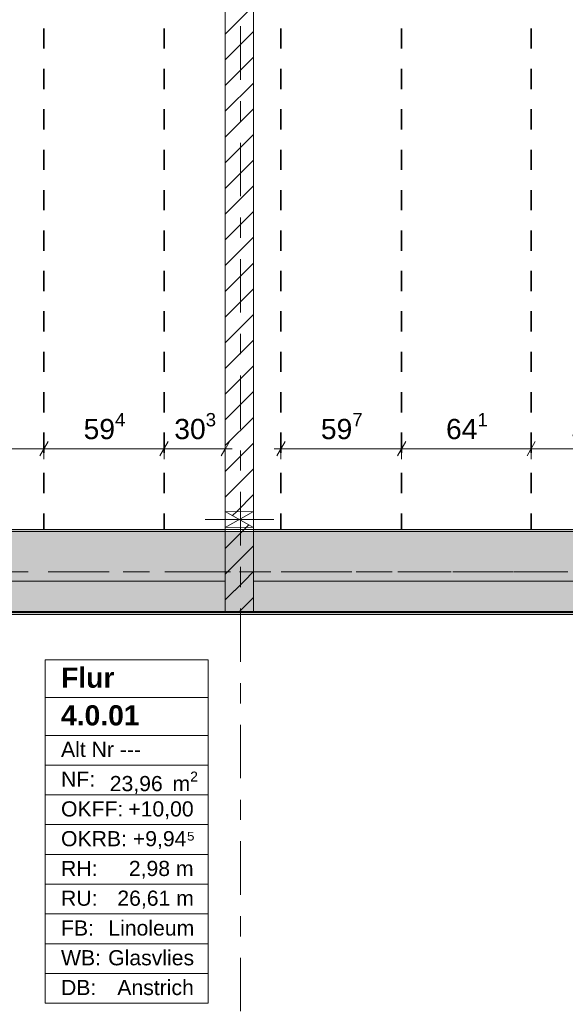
# Model space of a CAD drawing. Header units: metres. Extents: x -3.6 to 84.5, y -11 to 16.8.
# Tile 211 of 229: x 57 to 59.7, y 6.2 to 11. Entities that reach past the tile are written whole.
import ezdxf

# ---------------------------------------------------------------- set-up
doc = ezdxf.new("R2010")
doc.units = ezdxf.units.M
doc.header["$MEASUREMENT"] = 0
for name, pattern in [('Achse', [0.2, 0.1, -0.05, 0, -0.05]), ('Strichlinie doppelt', [0.546806, 0.264583, -0.105833, 0.070556, -0.105833]), ('Wipeout_Contour', [1, 0, -1])]:
    doc.linetypes.add(name, pattern=pattern)
for name, color, linetype in [('155 - Bemaßung_ Beschriftung.Ausbau - Deckenelemente', 7, 'Continuous'), ('401 - Zone.Raum_ Raumbegrenzung_ Whg.', 7, 'Continuous'), ('451 - Universal.Achsen Raster', 7, 'Continuous'), ('605 - Struktur.Wand Innen', 7, 'Continuous'), ('608 - Struktur.Träger', 7, 'Continuous'), ('Abbruch_605 - Struktur.Wand Innen', 7, 'Continuous'), ('Neubau_605 - Struktur.Wand Innen', 7, 'Continuous')]:
    doc.layers.add(name, color=color, linetype=linetype)
doc.styles.add('ERSTELLTER_STIL_1', font='txt')
doc.styles.add('ERSTELLTER_STIL_2', font='txt')
doc.linetypes.add('Abbruch 1', pattern='A,0,[1,2022.0244.A_L5A-PL04.10_iA_Deckenelemente 3.OG1.Shx,S=0.001984,R=0,X=0,Y=0],-0.25,0', length=0.25)
doc.dimstyles.new('ERSTELLTER_STIL__1', dxfattribs={"dimtxt": 0.1, "dimasz": 0.0532, "dimexe": 0.18, "dimexo": 0.0625, "dimgap": 0, "dimtad": 1, "dimtih": 1, "dimtoh": 1, "dimzin": 0, "dimdsep": 46, "dimtxsty": 'ERSTELLTER_STIL_2', "dimblk": 'ARROWHEAD_2', "dimblk1": 'ARROWHEAD_2', "dimblk2": 'ARROWHEAD_2', "dimcen": 0.09, "dimse1": 1, "dimse2": 1, "dimclrd": 7, "dimclre": 7, "dimclrt": 7, "dimazin": 0, "dimtfac": 1, "dimtdec": 4, "dimtmove": 0, "dimatfit": 3, "dimfxl": 1, "dimtolj": 1, "dimtzin": 0, "dimarcsym": 0})
pattern_1 = [(45, (0, 0), (-0.06363961, 0.06363961), [])]
pattern_2 = [(45, (0, 0), (-0.01767767, 0.01767767), [0, -0.025])]

# ---------------------------------------------------------------- blocks, each defined once
blk = doc.blocks.new('*D121')
at = {"layer": '155 - Bemaßung_ Beschriftung.Ausbau - Deckenelemente', "color": 7, "linetype": 'Continuous', "lineweight": 5}
for p, q in [((58.3502, 8.945), (58.3098, 8.875)), ((58.33, 8.8575), (58.33, 8.9625)), ((58.9472, 8.945), (58.9068, 8.875)), ((58.927, 8.8575), (58.927, 8.9625)), ((58.2958, 8.91), (58.33, 8.91)), ((58.33, 8.91), (58.927, 8.91))]:
    blk.add_line(p, q, dxfattribs=at)
at = {"layer": '155 - Bemaßung_ Beschriftung.Ausbau - Deckenelemente', "color": 7, "lineweight": 5, "insert": (58.5276, 8.9283), "char_height": 0.1, "attachment_point": 7, "style": 'ERSTELLTER_STIL_2'}
blk.add_mtext('\\A1;{\\pql;\\fArial|b0|i0|c0|p38;59\\fArial|b0|i0|c0|p38;\\A1{\\H.66x;\\S7^  ;}}', dxfattribs=at)
blk = doc.blocks.new('ARROWHEAD_2')
at = {"color": 0, "linetype": 'Continuous', "lineweight": 0}
for p, q in [((0, 0), (-1, 0)), ((-0.378, -0.655), (0.378, 0.655))]:
    blk.add_line(p, q, dxfattribs=at)
blk = doc.blocks.new('*D123')
at = {"layer": '155 - Bemaßung_ Beschriftung.Ausbau - Deckenelemente', "color": 7, "linetype": 'Continuous', "lineweight": 5}
for p, q in [((58.9472, 8.945), (58.9068, 8.875)), ((58.927, 8.8575), (58.927, 8.9625)), ((59.5882, 8.945), (59.5478, 8.875)), ((59.568, 8.8575), (59.568, 8.9625)), ((58.927, 8.91), (59.568, 8.91))]:
    blk.add_line(p, q, dxfattribs=at)
at = {"layer": '155 - Bemaßung_ Beschriftung.Ausbau - Deckenelemente', "color": 7, "lineweight": 5, "insert": (59.1466, 8.9283), "char_height": 0.1, "attachment_point": 7, "style": 'ERSTELLTER_STIL_2'}
blk.add_mtext('\\A1;{\\pql;\\fArial|b0|i0|c0|p38;64\\fArial|b0|i0|c0|p38;\\A1{\\H.66x;\\S1^  ;}}', dxfattribs=at)
blk = doc.blocks.new('*D124')
at = {"layer": '155 - Bemaßung_ Beschriftung.Ausbau - Deckenelemente', "color": 7, "linetype": 'Continuous', "lineweight": 5}
for p, q in [((59.5882, 8.945), (59.5478, 8.875)), ((59.568, 8.8575), (59.568, 8.9625)), ((60.1852, 8.945), (60.1448, 8.875)), ((60.165, 8.8575), (60.165, 8.9625)), ((59.568, 8.91), (60.165, 8.91))]:
    blk.add_line(p, q, dxfattribs=at)
at = {"layer": '155 - Bemaßung_ Beschriftung.Ausbau - Deckenelemente', "color": 7, "lineweight": 5, "insert": (59.7656, 8.9283), "char_height": 0.1, "attachment_point": 7, "style": 'ERSTELLTER_STIL_2'}
blk.add_mtext('\\A1;{\\pql;\\fArial|b0|i0|c0|p38;59\\fArial|b0|i0|c0|p38;\\A1{\\H.66x;\\S7^  ;}}', dxfattribs=at)
blk = doc.blocks.new('*D132')
at = {"layer": '155 - Bemaßung_ Beschriftung.Ausbau - Deckenelemente', "color": 7, "linetype": 'Continuous', "lineweight": 5}
for p, q in [((56.5772, 8.945), (56.5368, 8.875)), ((56.557, 8.8575), (56.557, 8.9625)), ((57.1782, 8.945), (57.1378, 8.875)), ((57.158, 8.8575), (57.158, 8.9625)), ((56.557, 8.91), (57.158, 8.91))]:
    blk.add_line(p, q, dxfattribs=at)
at = {"layer": '155 - Bemaßung_ Beschriftung.Ausbau - Deckenelemente', "color": 7, "lineweight": 5, "insert": (56.7566, 8.9283), "char_height": 0.1, "attachment_point": 7, "style": 'ERSTELLTER_STIL_2'}
blk.add_mtext('\\A1;{\\pql;\\fArial|b0|i0|c0|p38;60\\fArial|b0|i0|c0|p38;\\A1{\\H.66x;\\S1^  ;}}', dxfattribs=at)
blk = doc.blocks.new('*D133')
at = {"layer": '155 - Bemaßung_ Beschriftung.Ausbau - Deckenelemente', "color": 7, "linetype": 'Continuous', "lineweight": 5}
for p, q in [((57.1782, 8.945), (57.1378, 8.875)), ((57.158, 8.8575), (57.158, 8.9625)), ((57.7722, 8.945), (57.7318, 8.875)), ((57.752, 8.8575), (57.752, 8.9625)), ((57.158, 8.91), (57.752, 8.91))]:
    blk.add_line(p, q, dxfattribs=at)
at = {"layer": '155 - Bemaßung_ Beschriftung.Ausbau - Deckenelemente', "color": 7, "lineweight": 5, "insert": (57.3541, 8.9283), "char_height": 0.1, "attachment_point": 7, "style": 'ERSTELLTER_STIL_2'}
blk.add_mtext('\\A1;{\\pql;\\fArial|b0|i0|c0|p38;59\\fArial|b0|i0|c0|p38;\\A1{\\H.66x;\\S4^  ;}}', dxfattribs=at)
blk = doc.blocks.new('*D134')
at = {"layer": '155 - Bemaßung_ Beschriftung.Ausbau - Deckenelemente', "color": 7, "linetype": 'Continuous', "lineweight": 5}
for p, q in [((57.7722, 8.945), (57.7318, 8.875)), ((57.752, 8.8575), (57.752, 8.9625)), ((58.0348, 8.875), (58.0752, 8.945)), ((58.055, 8.8575), (58.055, 8.9625)), ((57.752, 8.91), (58.055, 8.91)), ((58.055, 8.91), (58.0892, 8.91))]:
    blk.add_line(p, q, dxfattribs=at)
at = {"layer": '155 - Bemaßung_ Beschriftung.Ausbau - Deckenelemente', "color": 7, "lineweight": 5, "insert": (57.8026, 8.9283), "char_height": 0.1, "attachment_point": 7, "style": 'ERSTELLTER_STIL_2'}
blk.add_mtext('\\A1;{\\pql;\\fArial|b0|i0|c0|p38;30\\fArial|b0|i0|c0|p38;\\A1{\\H.66x;\\S3^  ;}}', dxfattribs=at)

msp = doc.modelspace()

# ---------------------------------------------------------------- hatches: boundary and pattern name
at = {"layer": 'Abbruch_605 - Struktur.Wand Innen', "linetype": 'Continuous', "lineweight": 0, "true_color": 0x000000}
h = msp.add_hatch(dxfattribs=at)
h.set_pattern_fill('MW_Ziegel_0001', color=18, style=0, pattern_type=2)
h.set_pattern_definition(pattern_1)
h.paths.add_polyline_path([(58.055, 8.6), (58.125, 8.56), (58.195, 8.6)])
h = msp.add_hatch(dxfattribs=at)
h.set_pattern_fill('MW_Ziegel_0001', color=18, style=0, pattern_type=2)
h.set_pattern_definition(pattern_1)
h.paths.add_polyline_path([(58.055, 8.52), (58.195, 8.52), (58.125, 8.56)])

# ---------------------------------------------------------------- linework, layer by layer
at = {"layer": '155 - Bemaßung_ Beschriftung.Ausbau - Deckenelemente', "color": 7, "linetype": 'Achse', "lineweight": 35}
for p, q in [((57.158, 12.99), (57.158, 8.51)), ((57.752, 12.99), (57.752, 8.51)), ((58.33, 12.99), (58.33, 8.51)), ((58.927, 12.99), (58.927, 8.51)), ((59.568, 12.99), (59.568, 8.51))]:
    msp.add_line(p, q, dxfattribs=at)
at = {"layer": '401 - Zone.Raum_ Raumbegrenzung_ Whg.', "color": 7, "linetype": 'Continuous', "lineweight": 9}
for p, q in [((57.9704, 7.8646), (57.1639, 7.8646)), ((57.1639, 7.8646), (57.1639, 6.1654)), ((57.1639, 7.8646), (57.9704, 7.8646)), ((57.1639, 7.6779), (57.1639, 7.8646)), ((57.9704, 6.1654), (57.9704, 7.8646)), ((57.9704, 7.8646), (57.9704, 7.6779)), ((57.9704, 7.6779), (57.1639, 7.6779)), ((57.1639, 7.6779), (57.9704, 7.6779)), ((57.1639, 7.4913), (57.1639, 7.6779)), ((57.9704, 7.6779), (57.9704, 7.4913)), ((57.9704, 7.4913), (57.1639, 7.4913)), ((57.1639, 7.4913), (57.9704, 7.4913)), ((57.1639, 7.344), (57.1639, 7.4913)), ((57.9704, 7.4913), (57.9704, 7.344)), ((57.9704, 7.344), (57.1639, 7.344)), ((57.1639, 7.344), (57.9704, 7.344)), ((57.1639, 7.1967), (57.1639, 7.344)), ((57.9704, 7.344), (57.9704, 7.1967)), ((57.9704, 7.1967), (57.1639, 7.1967)), ((57.1639, 7.1967), (57.9704, 7.1967)), ((57.1639, 7.0494), (57.1639, 7.1967)), ((57.9704, 7.1967), (57.9704, 7.0494)), ((57.9704, 7.0494), (57.1639, 7.0494)), ((57.1639, 7.0494), (57.9704, 7.0494)), ((57.1639, 6.9021), (57.1639, 7.0494)), ((57.9704, 7.0494), (57.9704, 6.9021)), ((57.9704, 6.9021), (57.1639, 6.9021)), ((57.1639, 6.9021), (57.9704, 6.9021)), ((57.1639, 6.7547), (57.1639, 6.9021)), ((57.9704, 6.9021), (57.9704, 6.7547)), ((57.9704, 6.7547), (57.1639, 6.7547)), ((57.1639, 6.7547), (57.9704, 6.7547)), ((57.1639, 6.6074), (57.1639, 6.7547)), ((57.9704, 6.7547), (57.9704, 6.6074)), ((57.9704, 6.6074), (57.1639, 6.6074)), ((57.1639, 6.6074), (57.9704, 6.6074)), ((57.1639, 6.4601), (57.1639, 6.6074)), ((57.9704, 6.6074), (57.9704, 6.4601)), ((57.9704, 6.4601), (57.1639, 6.4601)), ((57.1639, 6.4601), (57.9704, 6.4601)), ((57.1639, 6.3128), (57.1639, 6.4601)), ((57.9704, 6.4601), (57.9704, 6.3128)), ((57.9704, 6.3128), (57.1639, 6.3128)), ((57.1639, 6.3128), (57.9704, 6.3128)), ((57.1639, 6.1654), (57.1639, 6.3128)), ((57.9704, 6.3128), (57.9704, 6.1654)), ((57.1639, 6.1654), (57.9704, 6.1654)), ((57.9704, 6.1654), (57.1639, 6.1654))]:
    msp.add_line(p, q, dxfattribs=at)
at = {"layer": 'Abbruch_605 - Struktur.Wand Innen', "color": 7, "linetype": 'Abbruch 1', "lineweight": 18}
for p, q in [((58.195, 8.6), (58.055, 8.6)), ((58.055, 8.52), (58.195, 8.52))]:
    msp.add_line(p, q, dxfattribs=at)
at = {"layer": 'Abbruch_605 - Struktur.Wand Innen', "color": 160, "linetype": 'Abbruch 1', "lineweight": 5, "true_color": 0x3232ff}
msp.add_line((57.955, 8.56), (58.295, 8.56), dxfattribs=at)
msp.add_line((57.955, 8.56), (58.295, 8.56), dxfattribs=at)
at = {"layer": 'Abbruch_605 - Struktur.Wand Innen', "color": 7, "linetype": 'Abbruch 1', "lineweight": 18, "flags": 128}
for points in [[(58.055, 8.6), (58.055, 8.52)], [(58.195, 8.52), (58.195, 8.6)]]:
    msp.add_lwpolyline(points, dxfattribs=at)
at = {"layer": 'Neubau_605 - Struktur.Wand Innen', "color": 1, "linetype": 'Continuous', "lineweight": 9}
for p, q in [((58.055, 8.52), (58.195, 8.6)), ((58.055, 8.6), (58.195, 8.52))]:
    msp.add_line(p, q, dxfattribs=at)

# ---------------------------------------------------------------- texts
at = {"layer": '401 - Zone.Raum_ Raumbegrenzung_ Whg.', "color": 7, "lineweight": 9, "attachment_point": 1}
for s, insert, char_height, style in [('\\A1;{\\pqj;\\pt0;\\fArial|b1|i0|c0|p38;}', (57.8918, 7.8498), 0.1, 'ERSTELLTER_STIL_1'), ('\\A1;{\\pqj;\\pt0;\\fArial|b1|i0|c0|p38;Flur}', (57.2424, 7.827), 0.1, 'ERSTELLTER_STIL_1'), ('\\A1;{\\pqj;\\pt0;\\fArial|b1|i0|c0|p38;}', (57.8918, 7.6632), 0.1, 'ERSTELLTER_STIL_1'), ('\\A1;{\\pql;\\pt0;\\fArial|b1|i0|c0|p38;4.0.01}', (57.2424, 7.6404), 0.1, 'ERSTELLTER_STIL_1'), ('\\A1;{\\pqj;\\pt0;\\fArial|b0|i0|c0|p38;Alt Nr ---}', (57.2424, 7.4595), 0.075, 'ERSTELLTER_STIL_2'), ('\\A1;{\\pqj;\\pt0;\\fArial|b0|i0|c0|p38;}', (57.8918, 7.4766), 0.075, 'ERSTELLTER_STIL_2'), ('\\A1;{\\pqj;\\pt0;\\fArial|b0|i0|c0|p38;NF: }', (57.2424, 7.3121), 0.075, 'ERSTELLTER_STIL_2'), ('\\A1;{\\pqj;\\pt0;\\fArial|b0|i0|c0|p38;OKFF: }', (57.2424, 7.1648), 0.075, 'ERSTELLTER_STIL_2'), ('\\A1;{\\pql;\\pt0,0.05;\\fArial|b0|i0|c0|p38;23,96\\fArial|b0|i0|c0|p38;\\A1{\\H.66x;\\S^  ;}\\fArial|b0|i0|c0|p38; m\\fArial|b0|i0|c0|p38;\\A1{\\H.66x;\\S2^  ;}}', (57.4833, 7.3121), 0.075, 'ERSTELLTER_STIL_2'), ('\\A1;{\\pqj;\\pt0;\\fArial|b0|i0|c0|p38;+10,00}', (57.575, 7.1648), 0.075, 'ERSTELLTER_STIL_2'), ('\\A1;{\\pqj;\\pt0;\\fArial|b0|i0|c0|p38;OKRB: }', (57.2424, 7.0175), 0.075, 'ERSTELLTER_STIL_2'), ('\\A1;{\\pqj;\\pt0;\\fArial|b0|i0|c0|p38;+9,94⁵}', (57.5976, 7.0175), 0.075, 'ERSTELLTER_STIL_2'), ('\\A1;{\\pqj;\\pt0;\\fArial|b0|i0|c0|p38;2,98 m}', (57.5777, 6.8702), 0.075, 'ERSTELLTER_STIL_2'), ('\\A1;{\\pqj;\\pt0;\\fArial|b0|i0|c0|p38;RH: }', (57.2424, 6.8702), 0.075, 'ERSTELLTER_STIL_2'), ('\\A1;{\\pqj;\\pt0;\\fArial|b0|i0|c0|p38;RU: }', (57.2424, 6.7229), 0.075, 'ERSTELLTER_STIL_2'), ('\\A1;{\\pqj;\\pt0;\\fArial|b0|i0|c0|p38;26,61 m}', (57.5208, 6.7229), 0.075, 'ERSTELLTER_STIL_2'), ('\\A1;{\\pqj;\\pt0;\\fArial|b0|i0|c0|p38;Linoleum}', (57.4763, 6.5755), 0.075, 'ERSTELLTER_STIL_2'), ('\\A1;{\\pqj;\\pt0;\\fArial|b0|i0|c0|p38;FB: }', (57.2424, 6.5755), 0.075, 'ERSTELLTER_STIL_2'), ('\\A1;{\\pqj;\\pt0;\\fArial|b0|i0|c0|p38;Glasvlies}', (57.4756, 6.4282), 0.075, 'ERSTELLTER_STIL_2'), ('\\A1;{\\pqj;\\pt0;\\fArial|b0|i0|c0|p38;WB: }', (57.2424, 6.4282), 0.075, 'ERSTELLTER_STIL_2'), ('\\A1;{\\pqj;\\pt0;\\fArial|b0|i0|c0|p38;Anstrich}', (57.5208, 6.2809), 0.075, 'ERSTELLTER_STIL_2'), ('\\A1;{\\pqj;\\pt0;\\fArial|b0|i0|c0|p38;DB: }', (57.2424, 6.2809), 0.075, 'ERSTELLTER_STIL_2')]:
    msp.add_mtext(s, dxfattribs=dict(at, insert=insert, char_height=char_height, style=style))

# ---------------------------------------------------------------- dimensions: what is measured, and where the dimension line sits
at = {"layer": '155 - Bemaßung_ Beschriftung.Ausbau - Deckenelemente', "color": 7, "linetype": 'Continuous', "lineweight": 5}
for base, p1, p2, picture, middle in [((57.158, 8.91), (56.557, 8.51), (57.158, 8.51), '*D132', (56.9679, 8.98)), ((57.752, 8.91), (57.158, 8.51), (57.752, 8.51), '*D133', (57.5654, 8.98)), ((58.927, 8.91), (58.33, 8.51), (58.927, 8.51), '*D121', (58.7389, 8.98)), ((59.568, 8.91), (58.927, 8.51), (59.568, 8.51), '*D123', (59.3579, 8.98)), ((60.165, 8.91), (59.568, 8.51), (60.165, 8.51), '*D124', (59.9769, 8.98))]:
    dim = msp.add_linear_dim(base=base, p1=p1, p2=p2, dimstyle='ERSTELLTER_STIL__1', dxfattribs=at)
    dim.commit()
    dim.dimension.update_dxf_attribs({"geometry": picture, "text_midpoint": middle, "dimtype": 160})

# ---------------------------------------------------------------- wipeouts: each hides what was drawn before it
at = {"color": 254, "linetype": 'Wipeout_Contour', "lineweight": 0, "ltscale": 227.853803}
msp.add_wipeout([(54.69, 8.105), (58.055, 8.105), (58.055, 8.255), (54.69, 8.255)], dxfattribs=at).dxf.layer = '605 - Struktur.Wand Innen'
at = {"color": 254, "linetype": 'Wipeout_Contour', "lineweight": 0, "ltscale": 241.756802}
msp.add_wipeout([(58.195, 8.105), (61.57, 8.105), (61.57, 8.255), (58.195, 8.255)], dxfattribs=at).dxf.layer = '605 - Struktur.Wand Innen'

# ---------------------------------------------------------------- next in the draw order: linework, layer by layer
at = {"layer": '605 - Struktur.Wand Innen', "color": 7, "linetype": 'Continuous', "lineweight": 18}
for p, q in [((58.055, 8.255), (58.055, 8.105)), ((58.195, 8.105), (58.195, 8.255))]:
    msp.add_line(p, q, dxfattribs=at)
at = {"layer": '605 - Struktur.Wand Innen', "color": 7, "linetype": 'Continuous', "lineweight": 13, "flags": 128}
for points in [[(58.055, 8.255), (54.69, 8.255)], [(61.57, 8.255), (58.195, 8.255)], [(54.69, 8.105), (61.57, 8.105)]]:
    msp.add_lwpolyline(points, dxfattribs=at)

# ---------------------------------------------------------------- next in the draw order: wipeouts: each hides what was drawn before it
at = {"color": 254, "linetype": 'Wipeout_Contour', "lineweight": 0, "ltscale": 236.632276}
msp.add_wipeout([(58.195, 13), (58.055, 13), (58.055, 8.6), (58.195, 8.6)], dxfattribs=at).dxf.layer = '605 - Struktur.Wand Innen'

# ---------------------------------------------------------------- next in the draw order: hatches: boundary and pattern name
at = {"layer": '605 - Struktur.Wand Innen', "linetype": 'Continuous', "lineweight": 0, "true_color": 0x000000}
h = msp.add_hatch(dxfattribs=at)
h.set_pattern_fill('MW_Ziegel_0001', color=18, style=0, pattern_type=2)
h.set_pattern_definition(pattern_1)
h.paths.add_polyline_path([(58.195, 13), (58.055, 13), (58.055, 8.6), (58.195, 8.6)])

# ---------------------------------------------------------------- next in the draw order: linework, layer by layer
at = {"layer": '605 - Struktur.Wand Innen', "color": 7, "linetype": 'Continuous', "lineweight": 18, "flags": 128}
for points in [[(58.055, 13), (58.055, 8.6)], [(58.195, 8.6), (58.195, 13)]]:
    msp.add_lwpolyline(points, dxfattribs=at)

# ---------------------------------------------------------------- next in the draw order: wipeouts: each hides what was drawn before it
at = {"color": 254, "linetype": 'Wipeout_Contour', "lineweight": 0, "ltscale": 234.799102}
msp.add_wipeout([(58.055, 8.255), (58.055, 8.105), (58.195, 8.105), (58.195, 8.255)], dxfattribs=at).dxf.layer = '605 - Struktur.Wand Innen'

# ---------------------------------------------------------------- next in the draw order: hatches: boundary and pattern name
at = {"layer": '605 - Struktur.Wand Innen', "linetype": 'Continuous', "lineweight": 0, "true_color": 0x000000}
h = msp.add_hatch(dxfattribs=at)
h.set_pattern_fill('MW_Ziegel_0001', color=18, style=0, pattern_type=2)
h.set_pattern_definition(pattern_1)
h.paths.add_polyline_path([(58.055, 8.255), (58.055, 8.105), (58.195, 8.105), (58.195, 8.255)])
at = {"layer": '608 - Struktur.Träger', "linetype": 'Continuous', "lineweight": 0, "true_color": 0x000000}
h = msp.add_hatch(dxfattribs=at)
h.set_pattern_fill('Gips_0001', color=18, style=0, pattern_type=2)
h.set_pattern_definition(pattern_2)
h.paths.add_polyline_path([(54.69, 8.1), (54.69, 8.09), (61.57, 8.09), (61.57, 8.1)])

# ---------------------------------------------------------------- next in the draw order: linework, layer by layer
at = {"layer": '605 - Struktur.Wand Innen', "color": 7, "linetype": 'Continuous', "lineweight": 13}
msp.add_line((58.055, 8.105), (58.195, 8.105), dxfattribs=at)
at = {"layer": '608 - Struktur.Träger', "color": 7, "linetype": 'Continuous', "lineweight": 13}
msp.add_line((0.38, 8.09), (61.88, 8.09), dxfattribs=at)
at = {"layer": '608 - Struktur.Träger', "color": 7, "linetype": 'Continuous', "lineweight": 5}
msp.add_line((61.57, 8.09), (54.69, 8.09), dxfattribs=at)
at = {"layer": '608 - Struktur.Träger', "color": 7, "linetype": 'Continuous', "lineweight": 13, "flags": 128}
msp.add_lwpolyline([(61.88, 8.1), (61.57, 8.1), (54.69, 8.1), (54.37, 8.1), (51.09, 8.1), (50.77, 8.1), (47.49, 8.1), (47.17, 8.1)], dxfattribs=at)

# ---------------------------------------------------------------- next in the draw order: wipeouts: each hides what was drawn before it
at = {"color": 254, "linetype": 'Wipeout_Contour', "lineweight": 0, "ltscale": 234.916303}
msp.add_wipeout([(58.195, 8.52), (58.055, 8.52), (58.055, 8.255), (58.195, 8.255)], dxfattribs=at).dxf.layer = '605 - Struktur.Wand Innen'

# ---------------------------------------------------------------- next in the draw order: hatches: boundary and pattern name
at = {"layer": '605 - Struktur.Wand Innen', "linetype": 'Continuous', "lineweight": 0, "true_color": 0x000000}
h = msp.add_hatch(dxfattribs=at)
h.set_pattern_fill('MW_Ziegel_0001', color=18, style=0, pattern_type=2)
h.set_pattern_definition(pattern_1)
h.paths.add_polyline_path([(58.195, 8.52), (58.055, 8.52), (58.055, 8.255), (58.195, 8.255)])
at = {"layer": '608 - Struktur.Träger', "linetype": 'Continuous', "lineweight": 0, "true_color": 0x000000}
h = msp.add_hatch(dxfattribs=at)
h.set_pattern_fill('Beton__Stahlbeton_0001', color=18, style=0, pattern_type=2)
h.set_pattern_definition([(45, (0, 0), (-0.08485281, 0.08485281), []), (45, (-0.04243, 0.04243), (-0.08485281, 0.08485281), [0.09, -0.03])])
h.paths.add_polyline_path([(0.69, 8.5), (0.38, 8.5), (0.38, 8.1), (0.69, 8.1), (7.57, 8.1), (7.89, 8.1), (11.17, 8.1), (11.49, 8.1), (14.77, 8.1), (15.09, 8.1), (18.37, 8.1), (18.69, 8.1), (22.05, 8.1), (22.2, 8.1), (25.57, 8.1), (25.89, 8.1), (29.25, 8.1), (29.4, 8.1), (32.77, 8.1), (33.09, 8.1), (39.97, 8.1), (40.29, 8.1), (47.17, 8.1), (47.49, 8.1), (50.77, 8.1), (51.09, 8.1), (54.37, 8.1), (54.69, 8.1), (61.57, 8.1), (61.88, 8.1), (61.88, 8.5), (61.57, 8.5), (58.195, 8.5), (58.055, 8.5), (54.69, 8.5), (54.37, 8.5), (51.09, 8.5), (50.77, 8.5), (47.49, 8.5), (47.17, 8.5), (43.81, 8.5), (43.67, 8.5), (40.29, 8.5), (39.97, 8.5), (36.61, 8.5), (36.46, 8.5), (33.09, 8.5), (32.77, 8.5), (29.4, 8.5), (29.25, 8.5), (25.89, 8.5), (25.57, 8.5), (22.2, 8.5), (22.05, 8.5), (18.69, 8.5), (18.37, 8.5), (15.09, 8.5), (14.77, 8.5), (11.49, 8.5), (11.17, 8.5), (7.89, 8.5), (7.57, 8.5), (4.21, 8.5), (4.05, 8.5)])
h = msp.add_hatch(dxfattribs=at)
h.set_pattern_fill('Gips_0001', color=18, style=0, pattern_type=2)
h.set_pattern_definition(pattern_2)
h.paths.add_polyline_path([(58.055, 8.51), (54.69, 8.51), (54.69, 8.5), (58.055, 8.5)])
h = msp.add_hatch(dxfattribs=at)
h.set_pattern_fill('Gips_0001', color=18, style=0, pattern_type=2)
h.set_pattern_definition(pattern_2)
h.paths.add_polyline_path([(61.57, 8.51), (58.195, 8.51), (58.195, 8.5), (61.57, 8.5)])

# ---------------------------------------------------------------- next in the draw order: linework, layer by layer
at = {"layer": '451 - Universal.Achsen Raster', "color": 160, "linetype": 'Strichlinie doppelt', "lineweight": 9, "true_color": 0x3232ff}
for p, q in [((58.13, -10.585), (58.13, 16.355)), ((64.935, 8.3), (-3.175, 8.3))]:
    msp.add_line(p, q, dxfattribs=at)
at = {"layer": '605 - Struktur.Wand Innen', "color": 7, "linetype": 'Continuous', "lineweight": 18}
for p, q in [((58.055, 8.255), (58.055, 8.105)), ((58.195, 8.105), (58.195, 8.255))]:
    msp.add_line(p, q, dxfattribs=at)
at = {"layer": '605 - Struktur.Wand Innen', "color": 7, "linetype": 'Continuous', "lineweight": 18, "flags": 128}
for points in [[(58.055, 8.52), (58.055, 8.255)], [(58.195, 8.255), (58.195, 8.52)]]:
    msp.add_lwpolyline(points, dxfattribs=at)
at = {"layer": '608 - Struktur.Träger', "color": 7, "linetype": 'Continuous', "lineweight": 13}
for p, q in [((0.38, 8.51), (61.88, 8.51)), ((58.055, 8.5), (54.69, 8.5)), ((58.195, 8.5), (58.055, 8.5)), ((61.57, 8.5), (58.195, 8.5))]:
    msp.add_line(p, q, dxfattribs=at)
at = {"layer": '608 - Struktur.Träger', "color": 7, "linetype": 'Continuous', "lineweight": 5}
for p, q in [((58.055, 8.51), (54.69, 8.51)), ((58.055, 8.51), (58.055, 8.5)), ((58.195, 8.51), (58.195, 8.5)), ((61.57, 8.51), (58.195, 8.51))]:
    msp.add_line(p, q, dxfattribs=at)
at = {"layer": '608 - Struktur.Träger', "color": 7, "linetype": 'Achse', "lineweight": 9}
msp.add_line((0.38, 8.3), (61.88, 8.3), dxfattribs=at)

# ---------------------------------------------------------------- next in the draw order: dimensions: what is measured, and where the dimension line sits
at = {"layer": '155 - Bemaßung_ Beschriftung.Ausbau - Deckenelemente', "color": 7, "linetype": 'Continuous', "lineweight": 5}
dim = msp.add_linear_dim(base=(58.055, 8.91), p1=(57.752, 8.51), p2=(58.055, 10.6275), dimstyle='ERSTELLTER_STIL__1', dxfattribs=at)
dim.commit()
dim.dimension.update_dxf_attribs({"geometry": '*D134', "text_midpoint": (58.0139, 8.98), "dimtype": 160})

doc.saveas('drawing.dxf')
